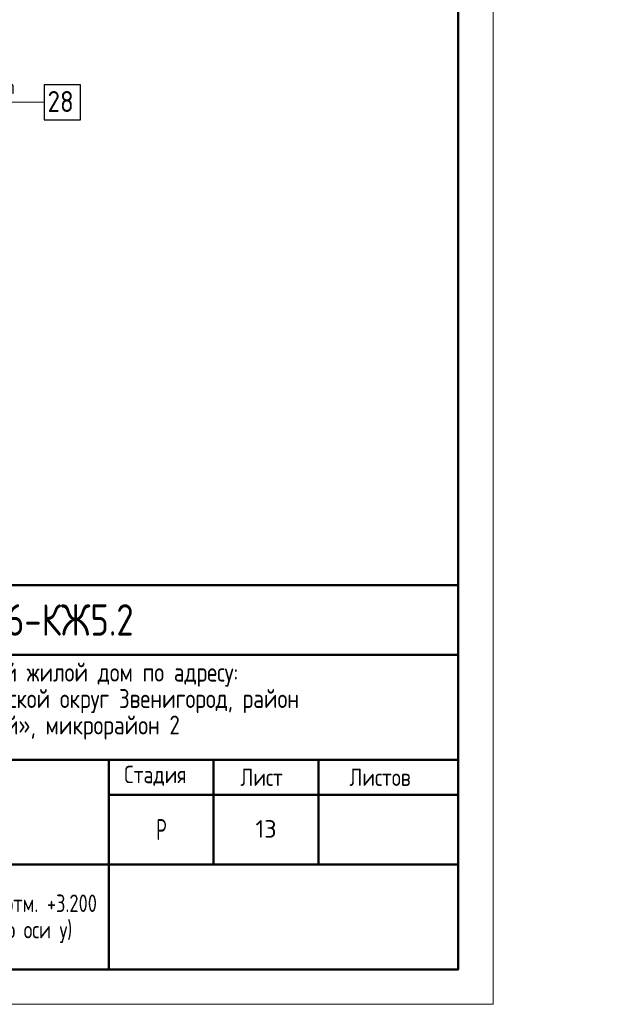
# Model space of a CAD drawing. Header units: millimetres. Extents: x 0 to 43617, y 0 to 59400.
# Tile 12 of 29: x 35226 to 43617, y 0 to 14092. Entities that reach past the tile are written whole.
import ezdxf

# ---------------------------------------------------------------- set-up
doc = ezdxf.new("R2010")
doc.units = ezdxf.units.MM
for name, color, linetype, lineweight in [('Standard', 7, 'Continuous', 25), ('ДОП Верх по У', 7, 'Continuous', 25), ('Позиционная метка номер позиции', 7, 'Continuous', 13)]:
    doc.layers.add(name, color=color, linetype=linetype, lineweight=lineweight)
doc.styles.add('GOST 2.304-81', font='txt')
doc.styles.add('ISOCPEUR', font='txt')

msp = doc.modelspace()

# ---------------------------------------------------------------- linework, layer by layer
at = {"layer": 'Standard', "color": 7, "linetype": 'Continuous', "lineweight": 50, "transparency": 33554687}
for p, q in [((23000, 6000), (41500, 6000)), ((29500, 5000), (41500, 5000)), ((29500, 3500), (41500, 3500)), ((36500, 2000), (36500, 3500)), ((38000, 2000), (38000, 3500)), ((39500, 2000), (39500, 3500)), ((36500, 3000), (41500, 3000)), ((29500, 2000), (41500, 2000)), ((36500, 500), (36500, 2000)), ((36500, 500), (36500, 2000))]:
    msp.add_line(p, q, dxfattribs=at)
at = {"layer": 'Standard', "color": 7, "linetype": 'Continuous', "lineweight": 25, "transparency": 33554687}
for p, q in [((41500, 500), (41500, 6000)), ((23000, 500), (41500, 500)), ((23000, 500), (41500, 500)), ((23000, 500), (41500, 500))]:
    msp.add_line(p, q, dxfattribs=at)
at = {"layer": 'Standard', "color": 7, "linetype": 'Continuous', "lineweight": 13, "transparency": 33554687}
msp.add_lwpolyline([(0, 0), (42000, 0), (42000, 59400), (0, 59400), (0, 0)], close=True, dxfattribs=at)
msp.add_lwpolyline([(42000, 59400), (0, 59400), (0, 0), (42000, 0), (42000, 59400)], dxfattribs=at)
msp.add_lwpolyline([(42000, 59400), (0, 59400), (0, 0), (42000, 0), (42000, 59400)], dxfattribs=at)
at = {"layer": 'Standard', "color": 7, "linetype": 'Continuous', "lineweight": 50, "transparency": 33554687}
msp.add_lwpolyline([(2000, 58900), (41500, 58900), (41500, 500), (2000, 500), (2000, 58900)], close=True, dxfattribs=at)
at = {"layer": 'Standard', "color": 7, "linetype": 'Continuous', "lineweight": 25, "transparency": 33554687}
msp.add_lwpolyline([(41500, 6000), (23000, 6000), (23000, 500), (41500, 500), (41500, 6000)], dxfattribs=at)
at = {"layer": 'ДОП Верх по У', "color": 7, "linetype": 'Continuous', "lineweight": 13, "transparency": 33554687}
msp.add_line((33374, 12911), (35438, 12911), dxfattribs=at)
at = {"layer": 'ДОП Верх по У', "color": 7, "linetype": 'Continuous', "lineweight": 25, "transparency": 33554687}
msp.add_lwpolyline([(35574, 12661), (36094, 12661), (36094, 13161), (35574, 13161), (35574, 12661)], dxfattribs=at)
at = {"layer": 'Позиционная метка номер позиции', "color": 7, "linetype": 'Continuous', "lineweight": 13, "transparency": 33554687}
msp.add_lwpolyline([(32574, 12411), (33074, 12911), (35574, 12911)], dxfattribs=at)

# ---------------------------------------------------------------- texts
at = {"layer": 'Standard', "color": 7, "linetype": 'Continuous', "lineweight": 50, "transparency": 33554687, "insert": (34098, 5275), "char_height": 450, "width": 3038.67, "attachment_point": 7, "style": 'GOST 2.304-81'}
msp.add_mtext('23-16-КЖ5.2', dxfattribs=at)
at = {"layer": 'Standard', "color": 7, "linetype": 'Continuous', "lineweight": 25, "transparency": 33554687, "attachment_point": 7, "style": 'GOST 2.304-81'}
for s, insert, char_height, width in [('Многоквартирный\\~жилой\\~дом\\~по\\~адресу:\\~', (32710, 4545), 270, 5717.08), ('Московская\\~область,\\~городской\\~округ\\~Звенигород,\\~район\\~', (31504, 4167), 270, 8136.21), ('«Восточный»,\\~микрорайон\\~2', (33597, 3789), 270, 3952.83), ('Стадия', (36721, 3125), 250, 1031.12), ('Лист', (38384, 3125), 250, 782.23), ('Листов', (39943, 3125), 250, 1066.51), ('\\W0.77;Р', (37177, 2350), 300, 262.92)]:
    msp.add_mtext(s, dxfattribs=dict(at, insert=insert, char_height=char_height, width=width))
at = {"layer": 'Standard', "color": 7, "linetype": 'Continuous', "lineweight": 13, "transparency": 33554687, "insert": (38750, 2510), "char_height": 250, "width": 393.75, "attachment_point": 5, "style": 'ISOCPEUR'}
msp.add_mtext('\\A1;{\\fISOCPEUR|i0|b0;\\H250.000000;\\W1.000000;\\C7;13}\\P', dxfattribs=at)
at = {"layer": 'Standard', "color": 7, "linetype": 'Continuous', "lineweight": 25, "transparency": 33554687, "insert": (33000, 1571), "char_height": 250, "width": 8087.5, "attachment_point": 2, "line_spacing_factor": 0.903614}
msp.add_mtext('\\A1;{\\fGOST 2.304-81|i0|b0;\\H250.000000;\\W0.952381;\\C7;Схема армирования плиты перекрытия на отм. +3.200}\\P{\\fGOST 2.304-81|i0|b0;\\H250.000000;\\W0.952381;\\C7;(секции 3, 4) верхнее дополнительное (по оси у)}\\P', dxfattribs=at)
at = {"layer": 'ДОП Верх по У', "color": 7, "linetype": 'Continuous', "lineweight": 13, "transparency": 33554687, "attachment_point": 7, "style": 'ISOCPEUR'}
for s, insert, char_height, width in [('\\W0.94;ø14 L=2170mm ', (33394, 13028), 220, 2126.49), ('\\W0.87;28', (35624, 12771), 300, 550.82)]:
    msp.add_mtext(s, dxfattribs=dict(at, insert=insert, char_height=char_height, width=width))

doc.saveas('drawing.dxf')
